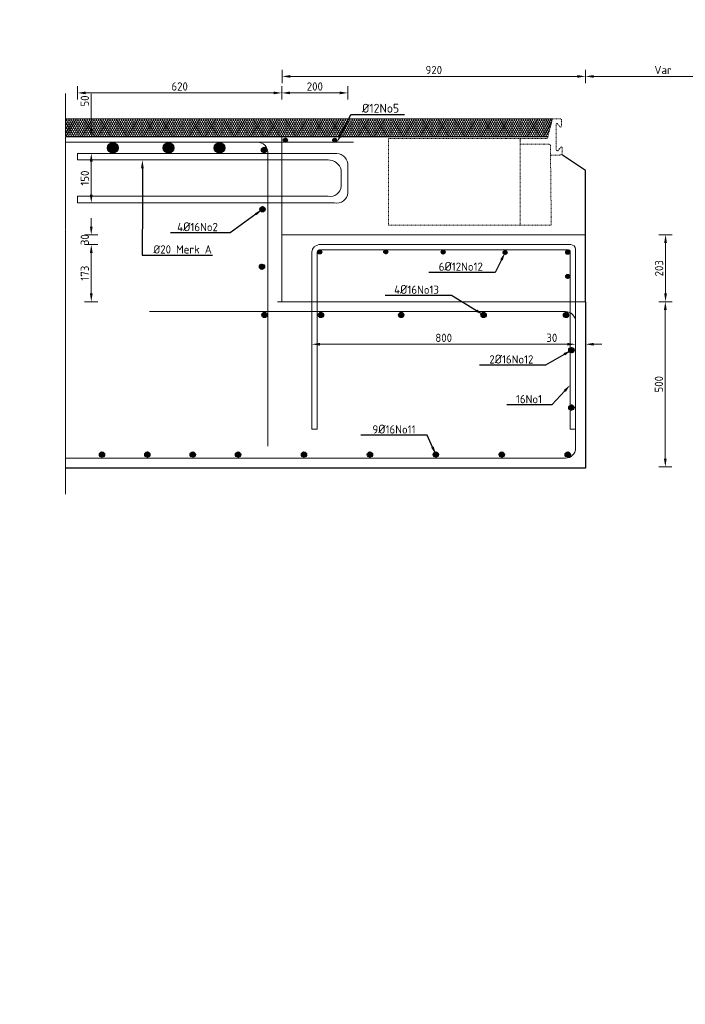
# Model space of a CAD drawing. Header units: millimetres. Extents: x -8028558 to 327273, y -63352 to 83293.
# Tile 98 of 195: x 136243 to 138262, y -34080 to -31094. Entities that reach past the tile are written whole.
import ezdxf
from ezdxf import colors
from ezdxf.entities.mleader import LeaderData, LeaderLine
from ezdxf.math import Vec2, Vec3

# ---------------------------------------------------------------- set-up
doc = ezdxf.new("R2010")
doc.units = ezdxf.units.MM
doc.linetypes.add('NLCS-HIDDEN', pattern=[4, 2, -2])
doc.linetypes.add('XX-AFBREEK', pattern=[7, 4, -1, 1, -1])
for name, color, linetype, lineweight in [('B-CO-BC-AFBREEKLIJN-G', 7, 'XX-AFBREEK', 18), ('B-CO-BC-BETONVORM-AD', 252, 'Continuous', 18), ('B-CO-BC-BETONVORM-GD', 90, 'Continuous', 25), ('B-CO-BC-STORTNAAD-G', 10, 'BC-STORTNAAD', 18), ('B-CO-BC-WAPENING-GD', 130, 'Continuous', 25), ('B-CO-BC-WAPENING_HOOFDWAPENING-G', 170, 'Continuous', 18), ('B-CO-SC-STAALVORM-GN', 10, 'NLCS-HIDDEN', 13), ('B-CO-VH-GESLOTENVERHARDING_ASFALT-A-10000', 12, 'Continuous', 18), ('B-CO-VH-VERHARDING_ASFALT-G', 252, 'Continuous', 18), ('V-CO-BC-BETONVORM-M', 7, 'Continuous', 18), ('X-XX-AL-VERWIJZING-T25', 7, 'Continuous', 25)]:
    doc.layers.add(name, color=color, linetype=linetype, lineweight=lineweight)
doc.styles.add('NLCS-ISO-MM10-T25', font='NLCS-ISO.ttf', dxfattribs={"height": 25})
doc.linetypes.add('BC-STORTNAAD', pattern='A,15,-1,[175,NLCS.SHX,S=1,R=0,X=0,Y=0],-1', length=17)
doc.dimstyles.new('NLCS-MM10-T25-PIJL_L0_H0', dxfattribs={"dimscale": 10, "dimtxt": 2.5, "dimasz": 2.5, "dimexe": 2, "dimexo": 2, "dimgap": 0.7, "dimtad": 1, "dimdec": 0, "dimzin": 0, "dimdsep": 46, "dimtxsty": 'NLCS-ISO-MM10-T25', "dimcen": 0, "dimdle": 2, "dimclrd": 256, "dimclre": 256, "dimclrt": 256, "dimadec": 0, "dimazin": 0, "dimtfac": 1, "dimtdec": 3, "dimtofl": 0, "dimtmove": 0, "dimatfit": 3, "dimfxl": 2, "dimfxlon": 1, "dimtfillclr": 256, "dimtolj": 1, "dimtzin": 0, "dimlwd": -1, "dimlwe": -1, "dimarcsym": 0})
pattern_1 = [(45, (31852.336, 7203.0579), (-1.414213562, 1.414213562), [])]
pattern_2 = [(45, (31852.336, 7213.4674), (-1.414213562, 1.414213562), [])]

# ---------------------------------------------------------------- blocks, each defined once
blk = doc.blocks.new('*D1973')
at = {"layer": 'V-CO-BC-BETONVORM-M', "transparency": 16777216}
for p, q in [((136479.8, -31776.3), (136439.8, -31776.3)), ((136459.8, -31924.3), (136459.8, -31801.3)), ((136479.8, -31949.3), (136439.8, -31949.3))]:
    blk.add_line(p, q, dxfattribs=at)
for points in [[(136455.7, -31801.3), (136464, -31801.3), (136459.8, -31776.3)], [(136455.7, -31924.3), (136464, -31924.3), (136459.8, -31949.3)]]:
    blk.add_solid(points, dxfattribs=at)
at = {"layer": 'V-CO-BC-BETONVORM-M', "transparency": 16777216, "insert": (136440.3, -31862.8), "char_height": 25, "attachment_point": 5, "rotation": 90, "style": 'NLCS-ISO-MM10-T25'}
blk.add_mtext('\\A1;173', dxfattribs=at)
blk = doc.blocks.new('*D1974')
at = {"layer": 'V-CO-BC-BETONVORM-M', "transparency": 16777216}
for p, q in [((136479.8, -31499.4), (136439.8, -31499.4)), ((136459.8, -31624.4), (136459.8, -31524.4)), ((136479.8, -31649.4), (136439.8, -31649.4))]:
    blk.add_line(p, q, dxfattribs=at)
for points in [[(136455.7, -31524.4), (136464, -31524.4), (136459.8, -31499.4)], [(136455.7, -31624.4), (136464, -31624.4), (136459.8, -31649.4)]]:
    blk.add_solid(points, dxfattribs=at)
at = {"layer": 'V-CO-BC-BETONVORM-M', "transparency": 16777216, "insert": (136440.3, -31574.4), "char_height": 25, "attachment_point": 5, "rotation": 90, "style": 'NLCS-ISO-MM10-T25'}
blk.add_mtext('\\A1;150', dxfattribs=at)
blk = doc.blocks.new('*D1975')
at = {"layer": 'V-CO-BC-BETONVORM-M', "transparency": 16777216}
for p, q in [((136459.8, -31424.4), (136459.8, -31318.6)), ((136479.8, -31449.4), (136439.8, -31449.4)), ((136479.8, -31499.4), (136439.8, -31499.4)), ((136459.8, -31524.4), (136459.8, -31549.4))]:
    blk.add_line(p, q, dxfattribs=at)
for points in [[(136455.7, -31424.4), (136464, -31424.4), (136459.8, -31449.4)], [(136455.7, -31524.4), (136464, -31524.4), (136459.8, -31499.4)]]:
    blk.add_solid(points, dxfattribs=at)
at = {"layer": 'V-CO-BC-BETONVORM-M', "transparency": 16777216, "insert": (136440.3, -31340.6), "char_height": 25, "attachment_point": 5, "rotation": 90, "style": 'NLCS-ISO-MM10-T25'}
blk.add_mtext('\\A1;50', dxfattribs=at)
blk = doc.blocks.new('*D1976')
at = {"layer": 'V-CO-BC-BETONVORM-M', "transparency": 16777216}
for p, q in [((137038, -31336.1), (137038, -31296.1)), ((137063, -31316.1), (137213.2, -31316.1)), ((137238.2, -31336.1), (137238.2, -31296.1))]:
    blk.add_line(p, q, dxfattribs=at)
for points in [[(137063, -31311.9), (137063, -31320.2), (137038, -31316.1)], [(137213.2, -31311.9), (137213.2, -31320.2), (137238.2, -31316.1)]]:
    blk.add_solid(points, dxfattribs=at)
at = {"layer": 'V-CO-BC-BETONVORM-M', "transparency": 16777216, "insert": (137138.1, -31296.6), "char_height": 25, "attachment_point": 5, "style": 'NLCS-ISO-MM10-T25'}
blk.add_mtext('\\A1;200', dxfattribs=at)
blk = doc.blocks.new('*D1977')
at = {"layer": 'V-CO-BC-BETONVORM-M', "transparency": 16777216}
for p, q in [((137929, -32058.3), (137929, -32098.3)), ((137959, -32058.3), (137959, -32098.3)), ((137904, -32078.3), (137835, -32078.3)), ((137984, -32078.3), (138009, -32078.3))]:
    blk.add_line(p, q, dxfattribs=at)
for points in [[(137904, -32074.1), (137904, -32082.4), (137929, -32078.3)], [(137984, -32074.1), (137984, -32082.4), (137959, -32078.3)]]:
    blk.add_solid(points, dxfattribs=at)
at = {"layer": 'V-CO-BC-BETONVORM-M', "transparency": 16777216, "insert": (137857, -32058.8), "char_height": 25, "attachment_point": 5, "style": 'NLCS-ISO-MM10-T25'}
blk.add_mtext('\\A1;30', dxfattribs=at)
blk = doc.blocks.new('*D1978')
at = {"layer": 'V-CO-BC-BETONVORM-M', "transparency": 16777216}
for p, q in [((137129, -32098.3), (137129, -32058.3)), ((137929, -32078.3), (137929, -32058.3)), ((137904, -32078.3), (137154, -32078.3))]:
    blk.add_line(p, q, dxfattribs=at)
for points in [[(137154, -32074.1), (137154, -32082.4), (137129, -32078.3)], [(137904, -32074.1), (137904, -32082.4), (137929, -32078.3)]]:
    blk.add_solid(points, dxfattribs=at)
at = {"layer": 'V-CO-BC-BETONVORM-M', "transparency": 16777216, "insert": (137529, -32058.8), "char_height": 25, "attachment_point": 5, "style": 'NLCS-ISO-MM10-T25'}
blk.add_mtext('\\A1;800', dxfattribs=at)
blk = doc.blocks.new('*D1979')
at = {"layer": 'V-CO-BC-BETONVORM-M', "transparency": 16777216}
for p, q in [((138221.3, -31949.3), (138181.3, -31949.3)), ((138201.3, -32424.8), (138201.3, -31974.3)), ((138221.3, -32449.8), (138181.3, -32449.8))]:
    blk.add_line(p, q, dxfattribs=at)
for points in [[(138197.1, -31974.3), (138205.5, -31974.3), (138201.3, -31949.3)], [(138197.1, -32424.8), (138205.5, -32424.8), (138201.3, -32449.8)]]:
    blk.add_solid(points, dxfattribs=at)
at = {"layer": 'V-CO-BC-BETONVORM-M', "transparency": 16777216, "insert": (138181.8, -32199.6), "char_height": 25, "attachment_point": 5, "rotation": 90, "style": 'NLCS-ISO-MM10-T25'}
blk.add_mtext('\\A1;500', dxfattribs=at)
blk = doc.blocks.new('*D1980')
at = {"layer": 'V-CO-BC-BETONVORM-M', "transparency": 16777216}
for p, q in [((138182, -31746.3), (138222, -31746.3)), ((138202, -31924.3), (138202, -31771.3)), ((138182, -31949.3), (138222, -31949.3))]:
    blk.add_line(p, q, dxfattribs=at)
for points in [[(138197.9, -31771.3), (138206.2, -31771.3), (138202, -31746.3)], [(138197.9, -31924.3), (138206.2, -31924.3), (138202, -31949.3)]]:
    blk.add_solid(points, dxfattribs=at)
at = {"layer": 'V-CO-BC-BETONVORM-M', "transparency": 16777216, "insert": (138182.5, -31847.8), "char_height": 25, "attachment_point": 5, "rotation": 90, "style": 'NLCS-ISO-MM10-T25'}
blk.add_mtext('\\A1;203', dxfattribs=at)
blk = doc.blocks.new('*D1982')
at = {"layer": 'V-CO-BC-BETONVORM-M', "transparency": 16777216}
for p, q in [((136459.8, -31721.3), (136459.8, -31696.3)), ((136479.8, -31746.3), (136439.8, -31746.3)), ((136479.8, -31776.3), (136439.8, -31776.3)), ((136459.8, -31801.3), (136459.8, -31826.3))]:
    blk.add_line(p, q, dxfattribs=at)
for points in [[(136455.7, -31721.3), (136464, -31721.3), (136459.8, -31746.3)], [(136455.7, -31801.3), (136464, -31801.3), (136459.8, -31776.3)]]:
    blk.add_solid(points, dxfattribs=at)
at = {"layer": 'V-CO-BC-BETONVORM-M', "transparency": 16777216, "insert": (136440.3, -31761.3), "char_height": 25, "attachment_point": 5, "rotation": 90, "style": 'NLCS-ISO-MM10-T25'}
blk.add_mtext('\\A1;30', dxfattribs=at)
blk = doc.blocks.new('*D1983')
at = {"layer": 'V-CO-BC-BETONVORM-M', "transparency": 16777216}
for p, q in [((136418, -31336.1), (136418, -31296.1)), ((136443, -31316.1), (137013, -31316.1)), ((137038, -31336.1), (137038, -31296.1))]:
    blk.add_line(p, q, dxfattribs=at)
for points in [[(136443, -31311.9), (136443, -31320.2), (136418, -31316.1)], [(137013, -31311.9), (137013, -31320.2), (137038, -31316.1)]]:
    blk.add_solid(points, dxfattribs=at)
at = {"layer": 'V-CO-BC-BETONVORM-M', "transparency": 16777216, "insert": (136728, -31296.6), "char_height": 25, "attachment_point": 5, "style": 'NLCS-ISO-MM10-T25'}
blk.add_mtext('\\A1;620', dxfattribs=at)
blk = doc.blocks.new('*D1984')
at = {"layer": 'V-CO-BC-BETONVORM-M', "transparency": 16777216}
for p, q in [((137039, -31286.1), (137039, -31246.1)), ((137959, -31286.1), (137959, -31246.1)), ((137064, -31266.1), (137934, -31266.1))]:
    blk.add_line(p, q, dxfattribs=at)
for points in [[(137064, -31261.9), (137064, -31270.2), (137039, -31266.1)], [(137934, -31261.9), (137934, -31270.2), (137959, -31266.1)]]:
    blk.add_solid(points, dxfattribs=at)
at = {"layer": 'V-CO-BC-BETONVORM-M', "transparency": 16777216, "insert": (137499, -31246.6), "char_height": 25, "attachment_point": 5, "style": 'NLCS-ISO-MM10-T25'}
blk.add_mtext('\\A1;920', dxfattribs=at)
blk = doc.blocks.new('*D1985')
at = {"layer": 'V-CO-BC-BETONVORM-M', "transparency": 16777216}
for p, q in [((137959, -31286.1), (137959, -31246.1)), ((138430, -31286.1), (138430, -31246.1)), ((137984, -31266.1), (138405, -31266.1))]:
    blk.add_line(p, q, dxfattribs=at)
for points in [[(137984, -31261.9), (137984, -31270.2), (137959, -31266.1)], [(138405, -31261.9), (138405, -31270.2), (138430, -31266.1)]]:
    blk.add_solid(points, dxfattribs=at)
at = {"layer": 'V-CO-BC-BETONVORM-M', "transparency": 16777216, "insert": (138194.5, -31246.6), "char_height": 25, "attachment_point": 5, "style": 'NLCS-ISO-MM10-T25'}
blk.add_mtext('\\A1;Var', dxfattribs=at)

msp = doc.modelspace()

# ---------------------------------------------------------------- hatches: boundary and pattern name
at = {"layer": 'B-CO-BC-BETONVORM-AD'}
h = msp.add_hatch(dxfattribs=at)
h.set_pattern_fill('ACO-BETON_GEWAPEND', color=256, pattern_type=2)
h.set_pattern_definition(pattern_2)
h.paths.add_polyline_path([(136509.2, -31482.6, 1), (136541.2, -31482.6, 1)])
h = msp.add_hatch(dxfattribs=at)
h.set_pattern_fill('ACO-BETON_GEWAPEND', color=256, pattern_type=2)
h.set_pattern_definition(pattern_2)
h.paths.add_polyline_path([(136678.1, -31482.6, 1), (136710.1, -31482.6, 1)])
h = msp.add_hatch(dxfattribs=at)
h.set_pattern_fill('ACO-BETON_GEWAPEND', color=256, pattern_type=2)
h.set_pattern_definition(pattern_2)
h.paths.add_polyline_path([(136832.8, -31482.6, 1), (136864.8, -31482.6, 1)])
h = msp.add_hatch(dxfattribs=at)
h.set_pattern_fill('ACO-BETON_GEWAPEND', color=256, pattern_type=2)
h.set_pattern_definition([(45, (36823.508, 387.1076), (-1.414213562, 1.414213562), [])])
edge = h.paths.add_edge_path()
edge.add_arc((137048.8, -31459.2), 6, 0, 360)
h = msp.add_hatch(dxfattribs=at)
h.set_pattern_fill('ACO-BETON_GEWAPEND', color=256, pattern_type=2)
h.set_pattern_definition([(45, (36973.2338, 386.7252), (-1.414213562, 1.414213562), [])])
edge = h.paths.add_edge_path()
edge.add_arc((137198.5, -31459.6), 6, 0, 360)
h = msp.add_hatch(dxfattribs=at)
h.set_pattern_fill('ACO-BETON_GEWAPEND', color=256, pattern_type=2)
h.set_pattern_definition([(45, (31852.336, 7230.9857), (-1.414213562, 1.414213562), [])])
h.paths.add_polyline_path([(136992.1, -31489.1, 1), (136976.1, -31489.1, 1)])
h = msp.add_hatch(dxfattribs=at)
h.set_pattern_fill('ACO-BETON_GEWAPEND', color=256, pattern_type=2)
h.set_pattern_definition(pattern_1)
h.paths.add_polyline_path([(136987.3, -31669, 1), (136971.3, -31669, 1)])
h = msp.add_hatch(dxfattribs=at)
h.set_pattern_fill('ACO-BETON_GEWAPEND', color=256, pattern_type=2)
h.set_pattern_definition([(45, (36927.6957, 47.7869), (-1.414213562, 1.414213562), [])])
edge = h.paths.add_edge_path()
edge.add_arc((137152.9, -31798.5), 6, 0, 360)
h = msp.add_hatch(dxfattribs=at)
h.set_pattern_fill('ACO-BETON_GEWAPEND', color=256, pattern_type=2)
h.set_pattern_definition([(45, (37128.1676, 48.2488), (-1.414213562, 1.414213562), [])])
edge = h.paths.add_edge_path()
edge.add_arc((137353.4, -31798), 6, 0, 360)
h = msp.add_hatch(dxfattribs=at)
h.set_pattern_fill('ACO-BETON_GEWAPEND', color=256, pattern_type=2)
h.set_pattern_definition([(45, (37302.1656, 47.6118), (-1.414213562, 1.414213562), [])])
edge = h.paths.add_edge_path()
edge.add_arc((137527.4, -31798.7), 6, 0, 360)
h = msp.add_hatch(dxfattribs=at)
h.set_pattern_fill('ACO-BETON_GEWAPEND', color=256, pattern_type=2)
h.set_pattern_definition([(45, (37490.1863, 46.3378), (-1.414213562, 1.414213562), [])])
edge = h.paths.add_edge_path()
edge.add_arc((137715.4, -31799.9), 6, 0, 360)
h = msp.add_hatch(dxfattribs=at)
h.set_pattern_fill('ACO-BETON_GEWAPEND', color=256, pattern_type=2)
h.set_pattern_definition([(45, (37680.0013, 46.6503), (-1.414213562, 1.414213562), [])])
edge = h.paths.add_edge_path()
edge.add_arc((137905.2, -31799.6), 6, 0, 360)
h = msp.add_hatch(dxfattribs=at)
h.set_pattern_fill('ACO-BETON_GEWAPEND', color=256, pattern_type=2)
h.set_pattern_definition(pattern_1)
h.paths.add_polyline_path([(136985.7, -31843.4, 1), (136969.7, -31843.4, 1)])
h = msp.add_hatch(dxfattribs=at)
h.set_pattern_fill('ACO-BETON_GEWAPEND', color=256, pattern_type=2)
h.set_pattern_definition([(45, (37680.0013, -26.3585), (-1.414213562, 1.414213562), [])])
edge = h.paths.add_edge_path()
edge.add_arc((137905.2, -31872.6), 6, 0, 360)
h = msp.add_hatch(dxfattribs=at)
h.set_pattern_fill('ACO-BETON_GEWAPEND', color=256, pattern_type=2)
h.set_pattern_definition([(45, (31854.6079, 7207.926), (-1.414213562, 1.414213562), [])])
h.paths.add_polyline_path([(136993.4, -31989.3, 1), (136977.4, -31989.3, 1)])
h = msp.add_hatch(dxfattribs=at)
h.set_pattern_fill('ACO-BETON_GEWAPEND', color=256, pattern_type=2)
h.set_pattern_definition([(45, (32025.7644, 7207.926), (-1.414213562, 1.414213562), [])])
h.paths.add_polyline_path([(137164.6, -31989.3, 1), (137148.6, -31989.3, 1)])
h = msp.add_hatch(dxfattribs=at)
h.set_pattern_fill('ACO-BETON_GEWAPEND', color=256, pattern_type=2)
h.set_pattern_definition([(45, (32269.2221, 7207.926), (-1.414213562, 1.414213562), [])])
h.paths.add_polyline_path([(137408.1, -31989.3, 1), (137392.1, -31989.3, 1)])
h = msp.add_hatch(dxfattribs=at)
h.set_pattern_fill('ACO-BETON_GEWAPEND', color=256, pattern_type=2)
h.set_pattern_definition([(45, (32519.2221, 7207.926), (-1.414213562, 1.414213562), [])])
h.paths.add_polyline_path([(137658.1, -31989.3, 1), (137642.1, -31989.3, 1)])
h = msp.add_hatch(dxfattribs=at)
h.set_pattern_fill('ACO-BETON_GEWAPEND', color=256, pattern_type=2)
h.set_pattern_definition([(45, (32769.2221, 7207.926), (-1.414213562, 1.414213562), [])])
h.paths.add_polyline_path([(137908.1, -31989.3, 1), (137892.1, -31989.3, 1)])
h = msp.add_hatch(dxfattribs=at)
h.set_pattern_fill('ACO-BETON_GEWAPEND', color=256, pattern_type=2)
h.set_pattern_definition(pattern_1)
h.paths.add_polyline_path([(137924.4, -32096.2, 1), (137908.4, -32096.2, 1)])
h = msp.add_hatch(dxfattribs=at)
h.set_pattern_fill('ACO-BETON_GEWAPEND', color=256, pattern_type=2)
h.set_pattern_definition(pattern_1)
h.paths.add_polyline_path([(137924.4, -32270.3, 1), (137908.4, -32270.3, 1)])
h = msp.add_hatch(dxfattribs=at)
h.set_pattern_fill('ACO-BETON_GEWAPEND', color=256, pattern_type=2)
h.set_pattern_definition([(45, (31647.356, 7203.0579), (-1.414213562, 1.414213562), [])])
h.paths.add_polyline_path([(136500.4, -32412.8, 1), (136484.4, -32412.8, 1)])
h = msp.add_hatch(dxfattribs=at)
h.set_pattern_fill('ACO-BETON_GEWAPEND', color=256, pattern_type=2)
h.set_pattern_definition([(45, (31784.977, 7203.0579), (-1.414213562, 1.414213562), [])])
h.paths.add_polyline_path([(136638, -32412.8, 1), (136622, -32412.8, 1)])
h = msp.add_hatch(dxfattribs=at)
h.set_pattern_fill('ACO-BETON_GEWAPEND', color=256, pattern_type=2)
h.set_pattern_definition([(45, (31922.598, 7203.0579), (-1.414213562, 1.414213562), [])])
h.paths.add_polyline_path([(136775.6, -32412.8, 1), (136759.6, -32412.8, 1)])
h = msp.add_hatch(dxfattribs=at)
h.set_pattern_fill('ACO-BETON_GEWAPEND', color=256, pattern_type=2)
h.set_pattern_definition([(45, (32060.219, 7203.0579), (-1.414213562, 1.414213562), [])])
h.paths.add_polyline_path([(136913.2, -32412.8, 1), (136897.2, -32412.8, 1)])
h = msp.add_hatch(dxfattribs=at)
h.set_pattern_fill('ACO-BETON_GEWAPEND', color=256, pattern_type=2)
h.set_pattern_definition([(45, (32260.219, 7203.0579), (-1.414213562, 1.414213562), [])])
h.paths.add_polyline_path([(137113.2, -32412.8, 1), (137097.2, -32412.8, 1)])
h = msp.add_hatch(dxfattribs=at)
h.set_pattern_fill('ACO-BETON_GEWAPEND', color=256, pattern_type=2)
h.set_pattern_definition([(45, (32460.219, 7203.0579), (-1.414213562, 1.414213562), [])])
h.paths.add_polyline_path([(137313.2, -32412.8, 1), (137297.2, -32412.8, 1)])
h = msp.add_hatch(dxfattribs=at)
h.set_pattern_fill('ACO-BETON_GEWAPEND', color=256, pattern_type=2)
h.set_pattern_definition([(45, (32660.219, 7203.0579), (-1.414213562, 1.414213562), [])])
h.paths.add_polyline_path([(137513.2, -32412.8, 1), (137497.2, -32412.8, 1)])
h = msp.add_hatch(dxfattribs=at)
h.set_pattern_fill('ACO-BETON_GEWAPEND', color=256, pattern_type=2)
h.set_pattern_definition([(45, (32860.219, 7203.0579), (-1.414213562, 1.414213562), [])])
h.paths.add_polyline_path([(137713.2, -32412.8, 1), (137697.2, -32412.8, 1)])
h = msp.add_hatch(dxfattribs=at)
h.set_pattern_fill('ACO-BETON_GEWAPEND', color=256, pattern_type=2)
h.set_pattern_definition([(45, (33060.219, 7203.0579), (-1.414213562, 1.414213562), [])])
h.paths.add_polyline_path([(137913.2, -32412.8, 1), (137897.2, -32412.8, 1)])
at = {"layer": 'B-CO-VH-GESLOTENVERHARDING_ASFALT-A-10000', "true_color": 0x636466}
h = msp.add_hatch(dxfattribs=at)
h.set_pattern_fill('AVH-ASFALT_LAAG1-SOD', color=251, scale=10, pattern_type=2)
h.set_pattern_definition([(60, (0, 0), (-5.19615242, 3), []), (120, (0, 0), (-5.19615242, -3), [])])
h.paths.add_polyline_path([(138530.2, -31394.9), (138543.9, -31449), (139275, -31449.4), (139323.7, -31394.9)])
h.paths.add_polyline_path([(137845, -31449.4), (137858.8, -31394.9), (136381.6, -31394.9), (136381.6, -31449.4)])

# ---------------------------------------------------------------- linework, layer by layer
at = {"layer": 'B-CO-BC-AFBREEKLIJN-G', "flags": 128}
msp.add_lwpolyline([(136381.6, -31317.8), (136381.6, -32533.5)], dxfattribs=at)
at = {"layer": 'B-CO-BC-BETONVORM-GD', "ltscale": 500}
msp.add_line((137959, -31949.3), (137959, -31746.3), dxfattribs=at)
at = {"layer": 'B-CO-BC-BETONVORM-GD', "ltscale": 500, "flags": 128}
for points in [[(137845, -31449.4), (136381.6, -31449.4)], [(137959, -31746.3), (137959, -31551.3), (137886, -31502.7)], [(137959, -31949.3), (137959, -32453.8)], [(137959, -32453.8), (136381.6, -32453.8)]]:
    msp.add_lwpolyline(points, dxfattribs=at)
at = {"layer": 'B-CO-BC-STORTNAAD-G'}
msp.add_line((137959, -31746.3), (137038, -31746.3), dxfattribs=at)
at = {"layer": 'B-CO-BC-STORTNAAD-G', "flags": 128}
for points in [[(137038, -31449.4), (137038, -31950.1)], [(137025, -31949.3), (137959, -31949.3)]]:
    msp.add_lwpolyline(points, dxfattribs=at)
at = {"layer": 'B-CO-BC-WAPENING-GD'}
for centre, radius in [((136525.2, -31482.6), 16), ((136694.1, -31482.6), 16), ((136848.8, -31482.6), 16), ((137048.8, -31459.2), 6), ((137198.5, -31459.6), 6), ((136984.1, -31489.1), 8), ((136979.3, -31669), 8), ((137152.9, -31798.5), 6), ((137353.4, -31798), 6), ((137527.4, -31798.7), 6), ((137715.4, -31799.9), 6), ((137905.2, -31799.6), 6), ((136977.7, -31843.4), 8), ((137905.2, -31872.6), 6), ((136985.4, -31989.3), 8), ((137156.6, -31989.3), 8), ((137400.1, -31989.3), 8), ((137650.1, -31989.3), 8), ((137900.1, -31989.3), 8), ((137916.4, -32096.2), 8), ((137916.4, -32270.3), 8), ((136492.4, -32412.8), 8), ((136630, -32412.8), 8), ((136767.6, -32412.8), 8), ((136905.2, -32412.8), 8), ((137105.2, -32412.8), 8), ((137305.2, -32412.8), 8), ((137505.2, -32412.8), 8), ((137705.2, -32412.8), 8), ((137905.2, -32412.8), 8)]:
    msp.add_circle(centre, radius, dxfattribs=at)
at = {"layer": 'B-CO-BC-WAPENING_HOOFDWAPENING-G', "flags": 128}
for points in [[(136381.6, -31465.9), (136965, -31465.9)], [(136721.7, -31465.9), (137255.2, -31465.9)], [(136995, -31495.9), (136995, -32387)], [(136636.5, -31979.3), (137899, -31979.3)], [(137929, -32009.3), (137929, -32393.8)], [(137899, -32423.8), (136381.6, -32423.8)]]:
    msp.add_lwpolyline(points, dxfattribs=at)
for points in [[(136995, -31495.9, 0.414214), (136965, -31465.9)], [(136418, -31519.4), (136418, -31499.4), (136418, -31519.4), (137178.2, -31519.4, -0.339309), (137218.2, -31549.4), (137218.2, -31599.4, -0.442748), (137178.2, -31629.4), (136418, -31629.4), (136418, -31649.4), (137198.2, -31649.4, 0.454132), (137238.2, -31619.4), (137238.2, -31529.4, 0.378874), (137198.2, -31499.4), (136418, -31499.4)], [(137929, -32009.3, 0.414214), (137899, -31979.3)], [(137899, -32423.8, 0.414214), (137929, -32393.8)]]:
    msp.add_lwpolyline(points, format="xyb", dxfattribs=at)
msp.add_lwpolyline([(137129, -31798.8), (137129, -32336.3), (137145, -32336.3), (137145, -31798.8, -0.336149), (137151.2, -31792.3), (137908, -31792.3, -0.324783), (137913, -31796), (137913, -32336.3), (137929, -32336.3), (137929, -31790.1, 0.396366), (137914.6, -31776.3), (137151.2, -31776.3, 0.392268)], format="xyb", close=True, dxfattribs=at)
at = {"layer": 'B-CO-SC-STAALVORM-GN', "flags": 128}
msp.add_lwpolyline([(137761, -31454.8), (137843.6, -31454.8), (137858.8, -31394.9), (137886, -31394.9), (137886, -31416.9, -0.752271), (137880.7, -31418.4), (137874.9, -31410.1, 0.554672), (137870.5, -31410.4), (137870.5, -31488.5, 0.596279), (137875.6, -31491.3), (137884.1, -31480.9, -0.565379), (137888.7, -31481.6), (137888.7, -31496.6, -0.441118), (137879.7, -31504.8), (137853.1, -31504.8), (137853.1, -31476.7, 0.438127), (137847.2, -31471.2), (137761.5, -31471.2), (137761, -31454.8)], format="xyb", dxfattribs=at)
at = {"layer": 'B-CO-SC-STAALVORM-GN'}
msp.add_lwpolyline([(137362, -31454.8), (137362, -31717.1), (137761, -31717.1), (137761, -31454.8)], close=True, dxfattribs=at)
at = {"layer": 'B-CO-SC-STAALVORM-GN', "flags": 128}
msp.add_lwpolyline([(137761, -31717.1), (137855.3, -31717.1), (137853.1, -31504.8)], dxfattribs=at)
at = {"layer": 'B-CO-VH-VERHARDING_ASFALT-G', "ltscale": 500, "flags": 128}
msp.add_lwpolyline([(137858.8, -31394.9), (136381.6, -31394.9)], dxfattribs=at)

# ---------------------------------------------------------------- dimensions: what is measured, and where the dimension line sits
at = {"layer": 'V-CO-BC-BETONVORM-M'}
for base, p1, p2, picture, middle in [((137959, -31266.1), (137039, -31449.4), (137959, -31746.3), '*D1984', (137499, -31246.6)), ((137038, -31316.1), (136418, -31499.4), (137038, -31499.4), '*D1983', (136728, -31296.6)), ((137238.2, -31316.1), (137038, -31450.2), (137238.2, -31574.4), '*D1976', (137138.1, -31296.6)), ((137929, -32078.3), (137959, -31949.3), (137929, -31949.3), '*D1977', (137857, -32058.8)), ((137129, -32078.3), (137929, -32078.3), (137129, -32249.5), '*D1978', (137529, -32058.8))]:
    dim = msp.add_linear_dim(base=base, p1=p1, p2=p2, dimstyle='NLCS-MM10-T25-PIJL_L0_H0', dxfattribs=at)
    dim.commit()
    dim.dimension.update_dxf_attribs({"geometry": picture, "text_midpoint": middle})
dim = msp.add_linear_dim(base=(138430, -31266.1), p1=(137959, -31746.3), p2=(138430, -31949.3), text='Var', dimstyle='NLCS-MM10-T25-PIJL_L0_H0', dxfattribs=at)
dim.commit()
dim.dimension.update_dxf_attribs({"geometry": '*D1985', "text_midpoint": (138194.5, -31246.6)})
for base, p1, p2, picture, middle in [((136459.8, -31449.4), (137025, -31499.4), (137025, -31449.4), '*D1975', (136459.8, -31340.6)), ((136459.8, -31746.3), (137151.2, -31776.3), (137038, -31746.3), '*D1982', (136459.8, -31761.3))]:
    dim = msp.add_linear_dim(base=base, p1=p1, p2=p2, angle=90, dimstyle='NLCS-MM10-T25-PIJL_L0_H0', dxfattribs=at)
    dim.commit()
    dim.dimension.update_dxf_attribs({"geometry": picture, "text_midpoint": middle, "dimtype": 160})
for base, p1, p2, picture, middle in [((136459.8, -31499.4), (137025, -31649.4), (137025, -31499.4), '*D1974', (136440.3, -31574.4)), ((138202, -31746.3), (137959, -31949.3), (137959, -31746.3), '*D1980', (138182.5, -31847.8)), ((136459.8, -31776.3), (137025, -31949.3), (137151.2, -31776.3), '*D1973', (136440.3, -31862.8)), ((138201.3011, -31949.3482), (138430.0147, -32449.8378), (138430.0147, -31949.3482), '*D1979', (138181.8011, -32199.593))]:
    dim = msp.add_linear_dim(base=base, p1=p1, p2=p2, angle=90, dimstyle='NLCS-MM10-T25-PIJL_L0_H0', dxfattribs=at)
    dim.commit()
    dim.dimension.update_dxf_attribs({"geometry": picture, "text_midpoint": middle})

# ---------------------------------------------------------------- leaders
at = {"layer": 'X-XX-AL-VERWIJZING-T25'}
ml = msp.add_multileader_mtext('Standard', dxfattribs=at)
ml.set_content('Merk B', color=256, style='NLCS-ISO-MM10-T25')
ml.set_leader_properties(color=256, linetype='ByLayer', lineweight=-1)
ml.build(insert=Vec2(0, 0))
ml.multileader.update_dxf_attribs({"text_left_attachment_type": 5, "text_right_attachment_type": 5, "dogleg_length": 25, "arrow_head_size": 25})
ctx = ml.context
ctx.base_point, ctx.char_height, ctx.arrow_head_size, ctx.landing_gap_size, ctx.plane_origin = Vec3(137517.8, -36029.7), 25, 25, 9, Vec3(137783.2, -36013.1)
ctx.left_attachment, ctx.right_attachment = 5, 5
notes = []
notes.append((ctx, [(0, (0, 0, 0), (0, 0), (1, 0), 1, [])]))
ctx.mtext.insert, ctx.mtext.flow_direction = Vec3(137526.8, -35999.7), 5
ml = msp.add_multileader_mtext('Standard', dxfattribs=at)
ml.set_content('{\\H1.08333x;Ø12No5}', color=256, style='NLCS-ISO-MM10-T25')
ml.set_leader_properties(color=256, linetype='ByLayer', lineweight=-1)
ml.build(insert=Vec2(0, 0))
ml.multileader.update_dxf_attribs({"text_left_attachment_type": 5, "text_right_attachment_type": 5, "dogleg_length": 25, "arrow_head_size": 25})
ctx = ml.context
ctx.base_point, ctx.char_height, ctx.arrow_head_size, ctx.landing_gap_size, ctx.plane_origin = Vec3(137272.3, -31381.6), 25, 25, 9, Vec3(137053.8, -31478.6)
ctx.left_attachment, ctx.right_attachment = 5, 5
notes.append((ctx, [(1, (1, 1, 0), (137247.3, -31381.6), (1, 0), 25, [(0, [(137205.5, -31466)], 0, [])])]))
ctx.mtext.insert, ctx.mtext.flow_direction = Vec3(137281.3, -31349.1), 5
ml = msp.add_multileader_mtext('Standard', dxfattribs=at)
ml.set_content('Ø20 Merk A', color=256, style='NLCS-ISO-MM10-T25')
ml.set_leader_properties(color=256, linetype='ByLayer', lineweight=-1)
ml.build(insert=Vec2(0, 0))
ml.multileader.update_dxf_attribs({"text_left_attachment_type": 5, "text_right_attachment_type": 5, "dogleg_length": 25, "arrow_head_size": 25})
ctx = ml.context
ctx.base_point, ctx.char_height, ctx.arrow_head_size, ctx.landing_gap_size, ctx.plane_origin = Vec3(136639.5, -31808.2), 25, 25, 9, Vec3(136608.1, -31532)
ctx.left_attachment, ctx.right_attachment = 5, 5
notes.append((ctx, [(1, (1, 1, 0), (136614.5, -31808.2), (1, 0), 25, [(1, [(136614.9, -31519.4), (136614.8, -31649.4)], 0, [])])]))
ctx.mtext.insert, ctx.mtext.flow_direction = Vec3(136648.5, -31778.2), 5
ml = msp.add_multileader_mtext('Standard', dxfattribs=at)
ml.set_content('4{\\H1.08333x;Ø}16No2', color=256, style='NLCS-ISO-MM10-T25')
ml.set_leader_properties(color=256, linetype='ByLayer', lineweight=-1)
ml.build(insert=Vec2(0, 0))
ml.multileader.update_dxf_attribs({"text_left_attachment_type": 5, "text_right_attachment_type": 5, "dogleg_length": 25, "arrow_head_size": 25})
ctx = ml.context
ctx.base_point, ctx.char_height, ctx.arrow_head_size, ctx.landing_gap_size, ctx.plane_origin = Vec3(136711.5, -31740.9), 25, 25, 9, Vec3(136972.5, -31681.6)
ctx.left_attachment, ctx.right_attachment = 5, 5
notes.append((ctx, [(0, (1, 1, 0), (136881.6, -31740.9), (-1, 0), 25, [(0, [(136979.3, -31669)], 0, [])])]))
ctx.mtext.insert, ctx.mtext.flow_direction = Vec3(136720.5, -31708.4), 5
ml = msp.add_multileader_mtext('Standard', dxfattribs=at)
ml.set_content('6{\\H1.08333x;Ø}12No12', color=256, style='NLCS-ISO-MM10-T25')
ml.set_leader_properties(color=256, linetype='ByLayer', lineweight=-1)
ml.build(insert=Vec2(0, 0))
ml.multileader.update_dxf_attribs({"text_left_attachment_type": 5, "text_right_attachment_type": 5, "dogleg_length": 25, "arrow_head_size": 25})
ctx = ml.context
ctx.base_point, ctx.char_height, ctx.arrow_head_size, ctx.landing_gap_size, ctx.plane_origin = Vec3(137505, -31861), 25, 25, 9, Vec3(137708.6, -31812.5)
ctx.left_attachment, ctx.right_attachment = 5, 5
notes.append((ctx, [(0, (1, 1, 0), (137685.1, -31861), (-1, 0), 25, [(0, [(137715.4, -31799.9)], 0, [])])]))
ctx.mtext.insert, ctx.mtext.flow_direction = Vec3(137514, -31828.5), 5
ml = msp.add_multileader_mtext('Standard', dxfattribs=at)
ml.set_content('4{\\H1.08333x;Ø}16No13', color=256, style='NLCS-ISO-MM10-T25')
ml.set_leader_properties(color=256, linetype='ByLayer', lineweight=-1)
ml.build(insert=Vec2(0, 0))
ml.multileader.update_dxf_attribs({"text_left_attachment_type": 5, "text_right_attachment_type": 5, "dogleg_length": 25, "arrow_head_size": 25})
ctx = ml.context
ctx.base_point, ctx.char_height, ctx.arrow_head_size, ctx.landing_gap_size, ctx.plane_origin = Vec3(137369.7, -31930.9), 25, 25, 9, Vec3(137643.2, -32001.8)
ctx.left_attachment, ctx.right_attachment = 5, 5
notes.append((ctx, [(0, (1, 1, 0), (137552.3, -31930.9), (-1, 0), 25, [(0, [(137650.1, -31989.3)], 0, [])])]))
ctx.mtext.insert, ctx.mtext.flow_direction = Vec3(137378.7, -31898.4), 5
ml = msp.add_multileader_mtext('Standard', dxfattribs=at)
ml.set_content('2{\\H1.08333x;Ø}16No12', color=256, style='NLCS-ISO-MM10-T25')
ml.set_leader_properties(color=256, linetype='ByLayer', lineweight=-1)
ml.build(insert=Vec2(0, 0))
ml.multileader.update_dxf_attribs({"text_left_attachment_type": 5, "text_right_attachment_type": 5, "dogleg_length": 25, "arrow_head_size": 25})
ctx = ml.context
ctx.base_point, ctx.char_height, ctx.arrow_head_size, ctx.landing_gap_size, ctx.plane_origin = Vec3(137658.3, -32142.2), 25, 25, 9, Vec3(137909.6, -32108.8)
ctx.left_attachment, ctx.right_attachment = 5, 5
notes.append((ctx, [(0, (1, 1, 0), (137838.3, -32142.2), (-1, 0), 25, [(0, [(137916.4, -32096.2)], 0, [])])]))
ctx.mtext.insert, ctx.mtext.flow_direction = Vec3(137667.3, -32109.7), 5
ml = msp.add_multileader_mtext('Standard', dxfattribs=at)
ml.set_content('16No1', color=256, style='NLCS-ISO-MM10-T25')
ml.set_leader_properties(color=256, linetype='ByLayer', lineweight=-1)
ml.build(insert=Vec2(0, 0))
ml.multileader.update_dxf_attribs({"text_left_attachment_type": 5, "text_right_attachment_type": 5, "dogleg_length": 25, "arrow_head_size": 25})
ctx = ml.context
ctx.base_point, ctx.char_height, ctx.arrow_head_size, ctx.landing_gap_size, ctx.plane_origin = Vec3(137739.3, -32262.3), 25, 25, 9, Vec3(137906.2, -32214.1)
ctx.left_attachment, ctx.right_attachment = 5, 5
notes.append((ctx, [(0, (1, 1, 0), (137857.3, -32262.3), (-1, 0), 25, [(0, [(137913, -32201.6)], 0, [])])]))
ctx.mtext.insert, ctx.mtext.flow_direction = Vec3(137748.3, -32232.3), 5
ml = msp.add_multileader_mtext('Standard', dxfattribs=at)
ml.set_content('9{\\H1.08333x;Ø}16No11', color=256, style='NLCS-ISO-MM10-T25')
ml.set_leader_properties(color=256, linetype='ByLayer', lineweight=-1)
ml.build(insert=Vec2(0, 0))
ml.multileader.update_dxf_attribs({"text_left_attachment_type": 5, "text_right_attachment_type": 5, "dogleg_length": 25, "arrow_head_size": 25})
ctx = ml.context
ctx.base_point, ctx.char_height, ctx.arrow_head_size, ctx.landing_gap_size, ctx.plane_origin = Vec3(137303.8, -32354.5), 25, 25, 9, Vec3(137498.4, -32425.3)
ctx.left_attachment, ctx.right_attachment = 5, 5
notes.append((ctx, [(0, (1, 1, 0), (137478.9, -32354.5), (-1, 0), 25, [(0, [(137505.2, -32412.8)], 0, [])])]))
ctx.mtext.insert, ctx.mtext.flow_direction = Vec3(137312.8, -32322), 5
for ctx, leaders in notes:
    for number, flags, end, landing, length, lines in leaders:
        leader = LeaderData()
        leader.index, (leader.has_last_leader_line, leader.has_dogleg_vector, leader.attachment_direction) = number, flags
        leader.last_leader_point, leader.dogleg_vector, leader.dogleg_length = Vec3(end), Vec3(landing), length
        for number, points, colour, breaks in lines:
            line = LeaderLine()
            line.index, line.vertices, line.color, line.breaks = number, Vec3.list(points), colors.encode_raw_color(colour), breaks
            leader.lines.append(line)
        ctx.leaders.append(leader)

doc.saveas('drawing.dxf')
